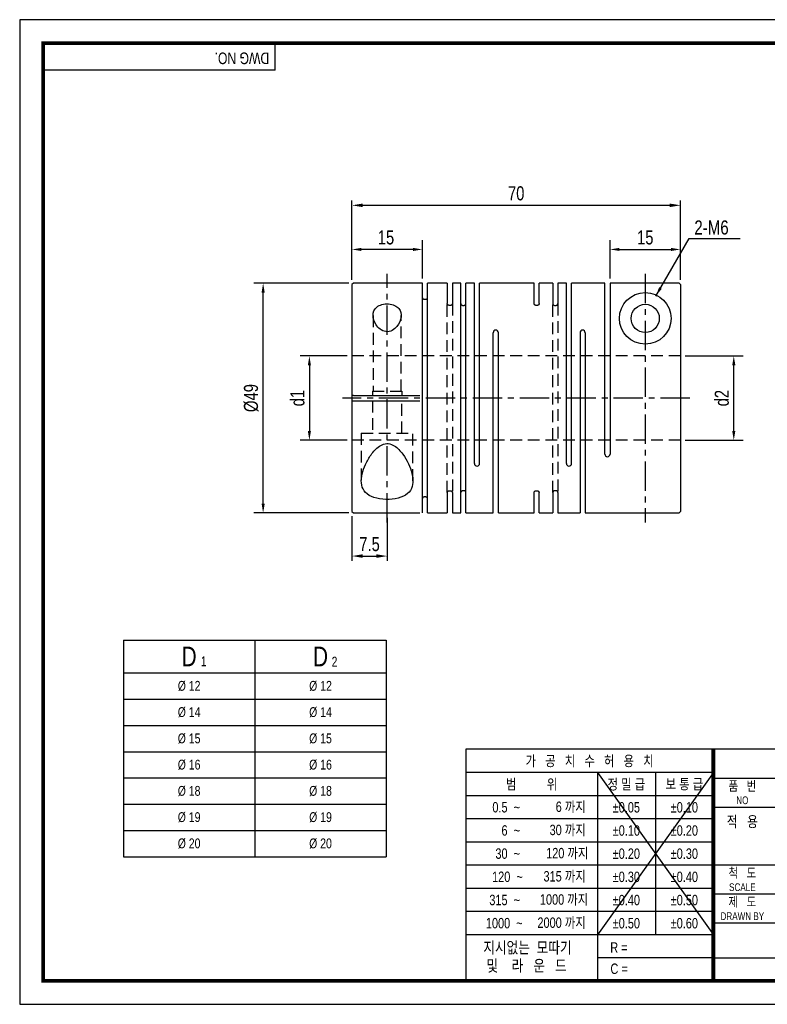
# Model space of a CAD drawing. Header units: millimetres. Extents: x 0 to 297, y 0 to 210.
# Tile 1 of 2: x 0 to 159, y 0 to 210. Entities that reach past the tile are written whole.
import ezdxf
from ezdxf.enums import TextEntityAlignment as Align

# ---------------------------------------------------------------- set-up
doc = ezdxf.new("R2010")
doc.units = ezdxf.units.MM
doc.header["$LTSCALE"] = 5
for name, pattern in [('CENTER', [2, 1.25, -0.25, 0.25, -0.25]), ('CENTER2', [1.125, 0.75, -0.125, 0.125, -0.125]), ('DASHED', [0.75, 0.5, -0.25]), ('HIDDEN', [0.375, 0.25, -0.125]), ('PHANTOM2', [1.25, 0.625, -0.125, 0.125, -0.125, 0.125, -0.125])]:
    doc.linetypes.add(name, pattern=pattern)
doc.layers.get('0').update_dxf_attribs({"linetype": 'CONTINUOUS'})
doc.layers.get('Defpoints').update_dxf_attribs({"linetype": 'CONTINUOUS'})
for name, color, linetype in [('BM', 2, 'CONTINUOUS'), ('C', 1, 'CENTER2'), ('CT', 1, 'CENTER'), ('D', 7, 'CONTINUOUS'), ('H', 3, 'HIDDEN'), ('HD', 4, 'DASHED'), ('P', 4, 'PHANTOM2')]:
    doc.layers.add(name, color=color, linetype=linetype)
doc.styles.get("Standard").update_dxf_attribs({"font": 'Gulim.ttf', "width": 0.8, "height": 3})
doc.dimstyles.new('LIM', dxfattribs={"dimtxt": 2, "dimasz": 2, "dimexe": 2, "dimexo": 1, "dimgap": 1, "dimtad": 1, "dimdec": 3, "dimzin": 9, "dimdsep": 46, "dimtxsty": 'Standard', "dimcen": 3, "dimclrd": 1, "dimclre": 1, "dimadec": 0, "dimazin": 0, "dimtfac": 1, "dimtdec": 3, "dimtmove": 0, "dimatfit": 3, "dimfxl": 0, "dimtolj": 1, "dimtzin": 0, "dimarcsym": 0})
doc.dimstyles.get("Standard").update_dxf_attribs({"dimtxt": 0.18, "dimasz": 0.18, "dimexe": 0.18, "dimexo": 0.0625, "dimgap": 0.09, "dimtad": 0, "dimtih": 1, "dimtoh": 1, "dimdec": 4, "dimzin": 0, "dimdsep": 46, "dimtxsty": 'Standard', "dimcen": 0.09, "dimadec": 0, "dimazin": 0, "dimtfac": 1, "dimtdec": 4, "dimtofl": 0, "dimtmove": 0, "dimatfit": 3, "dimfxl": 0, "dimtolj": 1, "dimtzin": 0, "dimarcsym": 0})

# ---------------------------------------------------------------- blocks, each defined once
blk = doc.blocks.new('*D8')
at = {"color": 1, "lineweight": -2, "ltscale": 25.4}
for p, q in [((70.1, 153.79), (49.87, 153.79)), ((51.87, 106.79), (51.87, 151.79)), ((70.1, 104.79), (49.87, 104.79))]:
    blk.add_line(p, q, dxfattribs=at)
at = {"color": 1, "ltscale": 25.4}
for points in [[(51.54, 151.79), (52.21, 151.79), (51.87, 153.79)], [(51.54, 106.79), (52.21, 106.79), (51.87, 104.79)]]:
    blk.add_solid(points, dxfattribs=at)
at = {"layer": 'Defpoints', "color": 0, "ltscale": 25.4}
for p in [(51.87, 153.79), (71.1, 153.79), (71.1, 104.79)]:
    blk.add_point(p, dxfattribs=at)
at = {"color": 0, "ltscale": 25.4, "insert": (49.33, 129.29), "char_height": 3, "attachment_point": 5, "rotation": 90}
blk.add_mtext('\\A1;{\\f??|b0|i0|c0|p49;%%c}49', dxfattribs=at)
blk = doc.blocks.new('*D10')
at = {"color": 1, "lineweight": -2, "ltscale": 25.4}
for p, q in [((70.8, 154.49), (70.8, 163)), ((85.8, 154.79), (85.8, 163)), ((83.8, 161), (72.8, 161))]:
    blk.add_line(p, q, dxfattribs=at)
at = {"color": 1, "ltscale": 25.4}
for points in [[(72.8, 161.33), (72.8, 160.67), (70.8, 161)], [(83.8, 161.33), (83.8, 160.67), (85.8, 161)]]:
    blk.add_solid(points, dxfattribs=at)
at = {"layer": 'Defpoints', "color": 0, "ltscale": 25.4}
for p in [(70.8, 161), (70.8, 153.49), (85.8, 153.79)]:
    blk.add_point(p, dxfattribs=at)
at = {"color": 0, "ltscale": 25.4, "insert": (78.05, 163.54), "char_height": 3, "attachment_point": 5}
blk.add_mtext('\\A1;{\\f굴림|b0|i0|c129|p49;15}', dxfattribs=at)
blk = doc.blocks.new('*D11')
at = {"color": 1, "lineweight": -2, "ltscale": 25.4}
for p, q in [((69.8, 138.29), (59.73, 138.29)), ((61.73, 136.29), (61.73, 122.29)), ((69.8, 120.29), (59.73, 120.29))]:
    blk.add_line(p, q, dxfattribs=at)
at = {"color": 1, "ltscale": 25.4}
for points in [[(61.4, 136.29), (62.06, 136.29), (61.73, 138.29)], [(61.4, 122.29), (62.06, 122.29), (61.73, 120.29)]]:
    blk.add_solid(points, dxfattribs=at)
at = {"layer": 'Defpoints', "color": 0, "ltscale": 25.4}
for p in [(70.8, 138.29), (61.73, 120.29), (70.8, 120.29)]:
    blk.add_point(p, dxfattribs=at)
at = {"color": 0, "ltscale": 25.4, "insert": (59.19, 129.29), "char_height": 3, "attachment_point": 5, "rotation": 90}
blk.add_mtext('\\A1;{\\f굴림|b0|i0|c129|p49;d1}', dxfattribs=at)
blk = doc.blocks.new('*D12')
at = {"color": 1, "lineweight": -2, "ltscale": 25.4}
for p, q in [((141.8, 138.29), (154.16, 138.29)), ((152.16, 122.29), (152.16, 136.29)), ((141.8, 120.29), (154.16, 120.29))]:
    blk.add_line(p, q, dxfattribs=at)
at = {"color": 1, "ltscale": 25.4}
for points in [[(151.83, 136.29), (152.5, 136.29), (152.16, 138.29)], [(151.83, 122.29), (152.5, 122.29), (152.16, 120.29)]]:
    blk.add_solid(points, dxfattribs=at)
at = {"layer": 'Defpoints', "color": 0, "ltscale": 25.4}
for p in [(140.8, 138.29), (152.16, 138.29), (140.8, 120.29)]:
    blk.add_point(p, dxfattribs=at)
at = {"color": 0, "ltscale": 25.4, "insert": (149.62, 129.29), "char_height": 3, "attachment_point": 5, "rotation": 90}
blk.add_mtext('\\A1;{\\f굴림|b0|i0|c129|p49;d2}', dxfattribs=at)
blk = doc.blocks.new('*D13')
at = {"color": 1, "lineweight": -2, "ltscale": 25.4}
for p, q in [((125.8, 154.79), (125.8, 163)), ((140.8, 154.49), (140.8, 163)), ((127.8, 161), (138.8, 161))]:
    blk.add_line(p, q, dxfattribs=at)
at = {"color": 1, "ltscale": 25.4}
for points in [[(127.8, 161.33), (127.8, 160.67), (125.8, 161)], [(138.8, 161.33), (138.8, 160.67), (140.8, 161)]]:
    blk.add_solid(points, dxfattribs=at)
at = {"layer": 'Defpoints', "color": 0, "ltscale": 25.4}
for p in [(140.8, 161), (125.8, 153.79), (140.8, 153.49)]:
    blk.add_point(p, dxfattribs=at)
at = {"color": 0, "ltscale": 25.4, "insert": (133.3, 163.54), "char_height": 3, "attachment_point": 5}
blk.add_mtext('\\A1;{\\f굴림|b0|i0|c129|p49;15}', dxfattribs=at)
blk = doc.blocks.new('*D17')
at = {"layer": 'D', "color": 1, "lineweight": -2}
for p, q in [((70.8, 154.49), (70.8, 171.41)), ((73.1, 170.41), (138.5, 170.41)), ((140.8, 154.49), (140.8, 171.41))]:
    blk.add_line(p, q, dxfattribs=at)
at = {"layer": 'D', "color": 1}
for points in [[(73.1, 170.79), (73.1, 170.03), (70.8, 170.41)], [(138.5, 170.79), (138.5, 170.03), (140.8, 170.41)]]:
    blk.add_solid(points, dxfattribs=at)
at = {"layer": 'Defpoints', "color": 0}
for p in [(140.8, 170.41), (70.8, 153.49), (140.8, 153.49)]:
    blk.add_point(p, dxfattribs=at)
at = {"layer": 'D', "insert": (105.8, 172.95), "char_height": 3, "attachment_point": 5}
blk.add_mtext('\\A1;70', dxfattribs=at)
blk = doc.blocks.new('*D18')
at = {"layer": 'D', "color": 1, "lineweight": -2}
for p, q in [((70.8, 104.09), (70.8, 94.6)), ((78.3, 103.79), (78.3, 94.6)), ((73.1, 95.6), (76, 95.6))]:
    blk.add_line(p, q, dxfattribs=at)
at = {"layer": 'D', "color": 1}
for points in [[(73.1, 95.98), (73.1, 95.22), (70.8, 95.6)], [(76, 95.98), (76, 95.22), (78.3, 95.6)]]:
    blk.add_solid(points, dxfattribs=at)
at = {"layer": 'Defpoints', "color": 0}
for p in [(70.8, 105.09), (78.3, 104.79), (78.3, 95.6)]:
    blk.add_point(p, dxfattribs=at)
at = {"layer": 'D', "insert": (74.55, 98.14), "char_height": 3, "attachment_point": 5}
blk.add_mtext('\\A1;7.5', dxfattribs=at)

msp = doc.modelspace()

# ---------------------------------------------------------------- linework, layer by layer
for p, q in [((54.43705, 199.23234), (54.43705, 205)), ((54.43705, 199.23234), (5, 199.23234)), ((22.10755, 77.68189), (78.10755, 77.68189)), ((22.10755, 77.68189), (22.10755, 31.48189)), ((78.10755, 77.68189), (78.10755, 31.48189)), ((95.07575, 54.43705), (95.07575, 5)), ((147.8086, 54.43705), (95.07575, 54.43705)), ((292, 54.43705), (147.8086, 54.43705)), ((147.8086, 54.43705), (147.8086, 5)), ((147.8086, 49.42948), (95.07575, 49.42948)), ((147.8086, 49.42948), (123.09008, 14.82355)), ((123.09008, 49.42948), (147.8086, 14.82355)), ((123.09008, 49.42948), (123.09008, 5)), ((135.44934, 49.42948), (135.44934, 14.82355)), ((147.8086, 48.25742), (292, 48.25742)), ((147.8086, 44.48577), (95.07575, 44.48577)), ((147.8086, 42.07779), (292, 42.07779)), ((147.8086, 39.54207), (95.07575, 39.54207)), ((147.8086, 34.59837), (95.07575, 34.59837)), ((147.8086, 29.65466), (95.07575, 29.65466)), ((147.8086, 29.71852), (292, 29.71852)), ((147.8086, 24.71096), (95.07575, 24.71096)), ((147.8086, 23.53889), (221.96418, 23.53889)), ((147.8086, 19.76725), (95.07575, 19.76725)), ((147.8086, 17.35926), (292, 17.35926)), ((147.8086, 14.82355), (95.07575, 14.82355)), ((147.8086, 9.87984), (123.09008, 9.87984)), ((147.8086, 9.87984), (221.96418, 9.87984))]:
    msp.add_line(p, q)
at = {"color": 4}
for p, q in [((50.10755, 77.68189), (50.10755, 31.48189)), ((22.10755, 70.68189), (78.10755, 70.68189))]:
    msp.add_line(p, q, dxfattribs=at)
at = {"color": 1}
for p, q in [((22.10755, 65.08189), (78.10755, 65.08189)), ((22.10755, 59.48189), (78.10755, 59.48189)), ((22.10755, 53.88189), (78.10755, 53.88189)), ((22.10755, 48.28189), (78.10755, 48.28189)), ((22.10755, 42.68189), (78.10755, 42.68189)), ((22.10755, 37.08189), (78.10755, 37.08189))]:
    msp.add_line(p, q, dxfattribs=at)
at = {"color": 0}
msp.add_line((22.10755, 31.48189), (78.10755, 31.48189), dxfattribs=at)
msp.add_lwpolyline([(297, 210), (0, 210), (0, 0), (297, 0)], close=True)
msp.add_lwpolyline([(292, 205, 0.8, 0.8, 0), (5, 205, 0.8, 0.8, 0), (5, 5, 0.8, 0.8, 0), (292, 5, 0.8, 0.8, 0)], format="xyseb", close=True)
at = {"const_width": 0.82395}
msp.add_lwpolyline([(147.8086, 5), (147.8086, 54.43705)], dxfattribs=at)
at = {"layer": 'BM', "ltscale": 25.4}
for p, q in [((71.09572, 153.79349), (70.79572, 153.49349)), ((70.79572, 153.49349), (70.79572, 129.84349)), ((85.79572, 153.79349), (71.09572, 153.79349)), ((85.79572, 129.84349), (85.79572, 153.79349)), ((91.09572, 153.79349), (86.89572, 153.79349)), ((86.89572, 104.79349), (86.89572, 153.79349)), ((91.09572, 153.79349), (91.09572, 149.43418)), ((93.99572, 153.79349), (92.19572, 153.79349)), ((92.19572, 153.79349), (92.19572, 149.43418)), ((93.99572, 104.79349), (93.99572, 153.79349)), ((96.89572, 153.79349), (95.09572, 153.79349)), ((95.09572, 104.79349), (95.09572, 153.79349)), ((96.89572, 115.34349), (96.89572, 153.79349)), ((109.59572, 153.79349), (97.99572, 153.79349)), ((97.99572, 115.34349), (97.99572, 153.79349)), ((109.59572, 149.43418), (109.59572, 153.79349)), ((113.59572, 153.79349), (110.69572, 153.79349)), ((110.69572, 149.43418), (110.69572, 153.79349)), ((113.59572, 153.79349), (113.59572, 149.43418)), ((114.69572, 153.79349), (114.69572, 149.43418)), ((116.49572, 153.79349), (114.69572, 153.79349)), ((116.49572, 115.34349), (116.49572, 153.79349)), ((124.69572, 153.79349), (117.59572, 153.79349)), ((117.59572, 115.34349), (117.59572, 153.79349)), ((124.69572, 117.34349), (124.69572, 153.79349)), ((125.79572, 153.78731), (125.79572, 117.34349)), ((140.49572, 153.78731), (125.79572, 153.78731)), ((140.49572, 153.78731), (140.79572, 153.48723)), ((140.79572, 153.48723), (140.79572, 105.09349)), ((100.89572, 104.79349), (100.89572, 143.24349)), ((101.99572, 104.79349), (101.99572, 143.24349)), ((119.39572, 143.24349), (119.39572, 104.79349)), ((120.49572, 143.24349), (120.49572, 104.79349)), ((71.09572, 129.84349), (70.79572, 129.84349)), ((70.79572, 129.84349), (70.79572, 128.74349)), ((70.79572, 128.74349), (70.79572, 105.09349)), ((70.79572, 128.74349), (71.09572, 128.74349)), ((71.09572, 129.84349), (85.29572, 129.84349)), ((71.09572, 128.74349), (85.29572, 128.74349)), ((85.79572, 128.74349), (85.79572, 129.84349)), ((85.79572, 104.79349), (85.79572, 128.74349)), ((91.09572, 109.15279), (91.09572, 104.79349)), ((92.19572, 109.15279), (92.19572, 104.79349)), ((109.59572, 104.79349), (109.59572, 109.15279)), ((110.69572, 104.79349), (110.69572, 109.15279)), ((113.59572, 109.15279), (113.59572, 104.79349)), ((114.69572, 109.15279), (114.69572, 104.79349)), ((70.79572, 105.09349), (71.09572, 104.79349)), ((140.49572, 104.79349), (140.79572, 105.09349)), ((71.09572, 104.79349), (85.29572, 104.79349)), ((86.89572, 104.79349), (91.09572, 104.79349)), ((92.19572, 104.79349), (93.99572, 104.79349)), ((95.09572, 104.79349), (100.89572, 104.79349)), ((101.99572, 104.79349), (109.59572, 104.79349)), ((110.69572, 104.79349), (113.59572, 104.79349)), ((114.69572, 104.79349), (119.39572, 104.79349)), ((120.49572, 104.79349), (140.49572, 104.79349))]:
    msp.add_line(p, q, dxfattribs=at)
for radius in [5.5, 3]:
    msp.add_circle((133.29572, 146.29349), radius, dxfattribs=at)
for centre, start, end in [((101.44572, 143.24349), 0, 180), ((119.94572, 143.24349), 0, 180), ((125.24572, 117.34349), 180, 0), ((97.44572, 115.34349), 180, 0), ((117.04572, 115.34349), 180, 0)]:
    msp.add_arc(centre, 0.55, start, end, dxfattribs=at)
for points, knots in [([(75.29572, 146.93576), (75.29572, 146.26952), (75.52001, 145.57061), (76.16497, 144.59368), (76.43721, 144.27562), (77.12068, 143.74248), (77.54986, 143.52326), (78.49314, 143.40112), (78.98743, 143.51678), (79.78484, 143.94337), (80.10607, 144.23664), (80.89093, 145.17841), (81.18254, 145.87978), (81.35759, 147.22009), (81.22728, 147.87982), (80.56633, 148.66954), (80.26365, 148.90145), (79.50853, 149.24647), (79.05411, 149.35867), (78.10419, 149.42153), (77.61736, 149.37195), (76.75415, 149.12711), (76.38494, 148.93453), (75.53432, 148.23145), (75.29572, 147.60201), (75.29572, 146.93576)], [0, 0, 0, 0, 0.125, 0.125, 0.1875, 0.1875, 0.25, 0.25, 0.3125, 0.3125, 0.375, 0.375, 0.5, 0.5, 0.625, 0.625, 0.6875, 0.6875, 0.75, 0.75, 0.8125, 0.8125, 0.875, 0.875, 1, 1, 1, 1]), ([(85.79572, 150.68151), (85.79572, 150.63592), (85.81438, 150.58892), (85.85052, 150.54603), (85.88137, 150.50941), (85.92611, 150.47453), (85.98193, 150.44576), (86.03212, 150.41989), (86.09321, 150.39814), (86.1594, 150.38405), (86.21786, 150.37161), (86.28235, 150.36479), (86.34572, 150.36479), (86.40109, 150.36479), (86.45721, 150.36994), (86.50927, 150.37953), (86.56122, 150.3891), (86.6105, 150.40329), (86.65396, 150.42056), (86.69987, 150.4388), (86.74043, 150.46087), (86.77382, 150.48489), (86.81167, 150.51212), (86.84125, 150.54247), (86.8615, 150.57368), (86.88416, 150.60859), (86.89572, 150.64542), (86.89572, 150.68151)], [0, 0, 0, 0, 0.152370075, 0.152370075, 0.152370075, 0.282050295, 0.282050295, 0.282050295, 0.398653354, 0.398653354, 0.398653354, 0.501461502, 0.501461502, 0.501461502, 0.590846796, 0.590846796, 0.590846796, 0.67988389, 0.67988389, 0.67988389, 0.773873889, 0.773873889, 0.773873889, 0.880534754, 0.880534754, 0.880534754, 1, 1, 1, 1]), ([(92.19572, 149.43418), (92.19572, 149.38119), (92.1795, 149.32689), (92.14751, 149.27633), (92.11663, 149.22752), (92.06975, 149.18045), (92.00887, 149.14172), (91.96804, 149.11574), (91.91985, 149.09291), (91.86693, 149.07592), (91.81371, 149.05884), (91.75392, 149.04731), (91.69368, 149.04344), (91.67777, 149.04242), (91.66173, 149.0419), (91.64572, 149.0419), (91.59268, 149.0419), (91.5389, 149.04777), (91.48912, 149.0586), (91.4395, 149.0694), (91.39251, 149.08532), (91.35092, 149.10453), (91.30629, 149.12514), (91.26678, 149.14996), (91.2337, 149.17689), (91.19445, 149.20885), (91.16333, 149.24446), (91.14093, 149.28117), (91.11437, 149.32469), (91.09941, 149.37079), (91.09633, 149.41628), (91.09593, 149.42225), (91.09572, 149.42822), (91.09572, 149.43418)], [0, 0, 0, 0, 0.146140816, 0.146140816, 0.146140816, 0.287530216, 0.287530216, 0.287530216, 0.381550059, 0.381550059, 0.381550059, 0.476483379, 0.476483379, 0.476483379, 0.501110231, 0.501110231, 0.501110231, 0.583893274, 0.583893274, 0.583893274, 0.666229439, 0.666229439, 0.666229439, 0.754481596, 0.754481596, 0.754481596, 0.859314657, 0.859314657, 0.859314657, 0.983840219, 0.983840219, 0.983840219, 1, 1, 1, 1]), ([(93.99572, 149.43418), (93.99572, 149.38119), (94.01195, 149.32689), (94.04394, 149.27633), (94.07482, 149.22752), (94.1217, 149.18045), (94.18258, 149.14172), (94.2234, 149.11574), (94.2716, 149.09291), (94.32451, 149.07592), (94.37773, 149.05884), (94.43753, 149.04731), (94.49776, 149.04344), (94.51368, 149.04242), (94.52971, 149.0419), (94.54572, 149.0419), (94.59877, 149.0419), (94.65255, 149.04777), (94.70233, 149.0586), (94.75195, 149.0694), (94.79894, 149.08532), (94.84053, 149.10453), (94.88515, 149.12514), (94.92466, 149.14996), (94.95774, 149.17689), (94.997, 149.20885), (95.02812, 149.24446), (95.05052, 149.28117), (95.07708, 149.32469), (95.09204, 149.37079), (95.09512, 149.41628), (95.09552, 149.42225), (95.09572, 149.42822), (95.09572, 149.43418)], [0, 0, 0, 0, 0.146140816, 0.146140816, 0.146140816, 0.287530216, 0.287530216, 0.287530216, 0.381550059, 0.381550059, 0.381550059, 0.476483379, 0.476483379, 0.476483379, 0.501110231, 0.501110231, 0.501110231, 0.583893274, 0.583893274, 0.583893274, 0.666229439, 0.666229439, 0.666229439, 0.754481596, 0.754481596, 0.754481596, 0.859314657, 0.859314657, 0.859314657, 0.983840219, 0.983840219, 0.983840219, 1, 1, 1, 1]), ([(110.69572, 149.43418), (110.69572, 149.38119), (110.6795, 149.32689), (110.64751, 149.27633), (110.61663, 149.22752), (110.56975, 149.18045), (110.50887, 149.14172), (110.46804, 149.11574), (110.41985, 149.09291), (110.36693, 149.07592), (110.31371, 149.05884), (110.25392, 149.04731), (110.19368, 149.04344), (110.17777, 149.04242), (110.16173, 149.0419), (110.14572, 149.0419), (110.09268, 149.0419), (110.0389, 149.04777), (109.98912, 149.0586), (109.9395, 149.0694), (109.89251, 149.08532), (109.85092, 149.10453), (109.80629, 149.12514), (109.76678, 149.14996), (109.7337, 149.17689), (109.69445, 149.20885), (109.66333, 149.24446), (109.64093, 149.28117), (109.61437, 149.32469), (109.59941, 149.37079), (109.59633, 149.41628), (109.59593, 149.42225), (109.59572, 149.42822), (109.59572, 149.43418)], [0, 0, 0, 0, 0.146140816, 0.146140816, 0.146140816, 0.287530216, 0.287530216, 0.287530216, 0.381550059, 0.381550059, 0.381550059, 0.476483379, 0.476483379, 0.476483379, 0.501110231, 0.501110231, 0.501110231, 0.583893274, 0.583893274, 0.583893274, 0.666229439, 0.666229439, 0.666229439, 0.754481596, 0.754481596, 0.754481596, 0.859314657, 0.859314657, 0.859314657, 0.983840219, 0.983840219, 0.983840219, 1, 1, 1, 1]), ([(113.59572, 149.43418), (113.59572, 149.38119), (113.61195, 149.32689), (113.64394, 149.27633), (113.67482, 149.22752), (113.7217, 149.18045), (113.78258, 149.14172), (113.8234, 149.11574), (113.8716, 149.09291), (113.92451, 149.07592), (113.97773, 149.05884), (114.03753, 149.04731), (114.09776, 149.04344), (114.11368, 149.04242), (114.12971, 149.0419), (114.14572, 149.0419), (114.19877, 149.0419), (114.25255, 149.04777), (114.30233, 149.0586), (114.35195, 149.0694), (114.39894, 149.08532), (114.44053, 149.10453), (114.48515, 149.12514), (114.52466, 149.14996), (114.55774, 149.17689), (114.597, 149.20885), (114.62812, 149.24446), (114.65052, 149.28117), (114.67708, 149.32469), (114.69204, 149.37079), (114.69512, 149.41628), (114.69552, 149.42225), (114.69572, 149.42822), (114.69572, 149.43418)], [0, 0, 0, 0, 0.146140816, 0.146140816, 0.146140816, 0.287530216, 0.287530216, 0.287530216, 0.381550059, 0.381550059, 0.381550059, 0.476483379, 0.476483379, 0.476483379, 0.501110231, 0.501110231, 0.501110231, 0.583893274, 0.583893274, 0.583893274, 0.666229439, 0.666229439, 0.666229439, 0.754481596, 0.754481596, 0.754481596, 0.859314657, 0.859314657, 0.859314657, 0.983840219, 0.983840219, 0.983840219, 1, 1, 1, 1]), ([(72.79572, 111.65121), (72.79572, 111.01923), (72.90856, 110.43759), (73.45257, 109.37389), (73.88391, 108.91226), (75.07637, 108.19023), (75.84496, 107.92939), (77.54891, 107.64684), (78.49555, 107.62196), (80.26987, 107.81443), (81.08874, 108.03007), (82.41125, 108.67848), (82.91134, 109.11115), (83.57144, 110.11724), (83.73964, 110.69577), (83.82753, 111.91713), (83.74972, 112.57561), (83.25201, 114.58353), (82.59394, 116.01252), (81.12883, 117.99767), (80.54527, 118.66122), (79.42474, 119.3589), (78.99782, 119.5375), (78.09136, 119.63263), (77.62587, 119.53777), (76.40579, 118.98906), (75.77919, 118.34713), (74.72773, 117.0478), (74.304, 116.36612), (73.23242, 114.29601), (72.79572, 112.91516), (72.79572, 111.65121)], [0, 0, 0, 0, 0.0625, 0.0625, 0.125, 0.125, 0.1875, 0.1875, 0.25, 0.25, 0.3125, 0.3125, 0.375, 0.375, 0.4375, 0.4375, 0.5, 0.5, 0.625, 0.625, 0.6875, 0.6875, 0.71875, 0.71875, 0.75, 0.75, 0.8125, 0.8125, 0.875, 0.875, 1, 1, 1, 1]), ([(91.09572, 109.15279), (91.09572, 109.20578), (91.11195, 109.26008), (91.14394, 109.31064), (91.17482, 109.35946), (91.2217, 109.40652), (91.28258, 109.44525), (91.3234, 109.47123), (91.3716, 109.49406), (91.42451, 109.51105), (91.47773, 109.52813), (91.53753, 109.53966), (91.59776, 109.54353), (91.61368, 109.54455), (91.62971, 109.54507), (91.64572, 109.54507), (91.69877, 109.54507), (91.75255, 109.5392), (91.80233, 109.52837), (91.85195, 109.51758), (91.89894, 109.50166), (91.94053, 109.48244), (91.98515, 109.46183), (92.02466, 109.43701), (92.05774, 109.41008), (92.097, 109.37812), (92.12812, 109.34251), (92.15052, 109.3058), (92.17708, 109.26228), (92.19204, 109.21618), (92.19512, 109.17069), (92.19552, 109.16472), (92.19572, 109.15875), (92.19572, 109.15279)], [0, 0, 0, 0, 0.146140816, 0.146140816, 0.146140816, 0.287530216, 0.287530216, 0.287530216, 0.381550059, 0.381550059, 0.381550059, 0.476483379, 0.476483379, 0.476483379, 0.501110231, 0.501110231, 0.501110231, 0.583893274, 0.583893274, 0.583893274, 0.666229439, 0.666229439, 0.666229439, 0.754481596, 0.754481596, 0.754481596, 0.859314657, 0.859314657, 0.859314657, 0.983840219, 0.983840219, 0.983840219, 1, 1, 1, 1]), ([(95.09572, 109.15279), (95.09572, 109.20578), (95.0795, 109.26008), (95.04751, 109.31064), (95.01663, 109.35946), (94.96975, 109.40652), (94.90887, 109.44525), (94.86804, 109.47123), (94.81985, 109.49406), (94.76693, 109.51105), (94.71371, 109.52813), (94.65392, 109.53966), (94.59368, 109.54353), (94.57777, 109.54455), (94.56173, 109.54507), (94.54572, 109.54507), (94.49268, 109.54507), (94.4389, 109.5392), (94.38912, 109.52837), (94.3395, 109.51758), (94.29251, 109.50166), (94.25092, 109.48244), (94.20629, 109.46183), (94.16678, 109.43701), (94.1337, 109.41008), (94.09445, 109.37812), (94.06333, 109.34251), (94.04093, 109.3058), (94.01437, 109.26228), (93.99941, 109.21618), (93.99633, 109.17069), (93.99593, 109.16472), (93.99572, 109.15875), (93.99572, 109.15279)], [0, 0, 0, 0, 0.146140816, 0.146140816, 0.146140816, 0.287530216, 0.287530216, 0.287530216, 0.381550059, 0.381550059, 0.381550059, 0.476483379, 0.476483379, 0.476483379, 0.501110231, 0.501110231, 0.501110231, 0.583893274, 0.583893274, 0.583893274, 0.666229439, 0.666229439, 0.666229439, 0.754481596, 0.754481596, 0.754481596, 0.859314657, 0.859314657, 0.859314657, 0.983840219, 0.983840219, 0.983840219, 1, 1, 1, 1]), ([(109.59572, 109.15279), (109.59572, 109.20578), (109.61195, 109.26008), (109.64394, 109.31064), (109.67482, 109.35946), (109.7217, 109.40652), (109.78258, 109.44525), (109.8234, 109.47123), (109.8716, 109.49406), (109.92451, 109.51105), (109.97773, 109.52813), (110.03753, 109.53966), (110.09776, 109.54353), (110.11368, 109.54455), (110.12971, 109.54507), (110.14572, 109.54507), (110.19877, 109.54507), (110.25255, 109.5392), (110.30233, 109.52837), (110.35195, 109.51758), (110.39894, 109.50166), (110.44053, 109.48244), (110.48515, 109.46183), (110.52466, 109.43701), (110.55774, 109.41008), (110.597, 109.37812), (110.62812, 109.34251), (110.65052, 109.3058), (110.67708, 109.26228), (110.69204, 109.21618), (110.69512, 109.17069), (110.69552, 109.16472), (110.69572, 109.15875), (110.69572, 109.15279)], [0, 0, 0, 0, 0.146140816, 0.146140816, 0.146140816, 0.287530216, 0.287530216, 0.287530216, 0.381550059, 0.381550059, 0.381550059, 0.476483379, 0.476483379, 0.476483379, 0.501110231, 0.501110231, 0.501110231, 0.583893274, 0.583893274, 0.583893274, 0.666229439, 0.666229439, 0.666229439, 0.754481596, 0.754481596, 0.754481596, 0.859314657, 0.859314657, 0.859314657, 0.983840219, 0.983840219, 0.983840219, 1, 1, 1, 1]), ([(114.69572, 109.15279), (114.69572, 109.20578), (114.6795, 109.26008), (114.64751, 109.31064), (114.61663, 109.35946), (114.56975, 109.40652), (114.50887, 109.44525), (114.46804, 109.47123), (114.41985, 109.49406), (114.36693, 109.51105), (114.31371, 109.52813), (114.25392, 109.53966), (114.19368, 109.54353), (114.17777, 109.54455), (114.16173, 109.54507), (114.14572, 109.54507), (114.09268, 109.54507), (114.0389, 109.5392), (113.98912, 109.52837), (113.9395, 109.51758), (113.89251, 109.50166), (113.85092, 109.48244), (113.80629, 109.46183), (113.76678, 109.43701), (113.7337, 109.41008), (113.69445, 109.37812), (113.66333, 109.34251), (113.64093, 109.3058), (113.61437, 109.26228), (113.59941, 109.21618), (113.59633, 109.17069), (113.59593, 109.16472), (113.59572, 109.15875), (113.59572, 109.15279)], [0, 0, 0, 0, 0.146140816, 0.146140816, 0.146140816, 0.287530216, 0.287530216, 0.287530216, 0.381550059, 0.381550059, 0.381550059, 0.476483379, 0.476483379, 0.476483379, 0.501110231, 0.501110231, 0.501110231, 0.583893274, 0.583893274, 0.583893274, 0.666229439, 0.666229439, 0.666229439, 0.754481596, 0.754481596, 0.754481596, 0.859314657, 0.859314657, 0.859314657, 0.983840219, 0.983840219, 0.983840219, 1, 1, 1, 1]), ([(86.89572, 107.90546), (86.89572, 107.95105), (86.87706, 107.99806), (86.84093, 108.04094), (86.81007, 108.07756), (86.76534, 108.11244), (86.70951, 108.14121), (86.65933, 108.16708), (86.59823, 108.18883), (86.53205, 108.20292), (86.47358, 108.21536), (86.4091, 108.22218), (86.34572, 108.22218), (86.29036, 108.22218), (86.23423, 108.21703), (86.18217, 108.20744), (86.13023, 108.19787), (86.08094, 108.18368), (86.03748, 108.16641), (85.99158, 108.14817), (85.95102, 108.1261), (85.91763, 108.10208), (85.87977, 108.07485), (85.8502, 108.0445), (85.82994, 108.01329), (85.80729, 107.97838), (85.79572, 107.94155), (85.79572, 107.90546)], [0, 0, 0, 0, 0.152370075, 0.152370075, 0.152370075, 0.282050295, 0.282050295, 0.282050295, 0.398653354, 0.398653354, 0.398653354, 0.501461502, 0.501461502, 0.501461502, 0.590846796, 0.590846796, 0.590846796, 0.67988389, 0.67988389, 0.67988389, 0.773873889, 0.773873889, 0.773873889, 0.880534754, 0.880534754, 0.880534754, 1, 1, 1, 1])]:
    msp.add_open_spline(points, degree=3, knots=knots, dxfattribs=at)
at = {"layer": 'C'}
msp.add_line((147.8086, 49.42948), (147.8086, 49.39613), dxfattribs=at)
at = {"layer": 'CT'}
for p, q in [((78.29572, 102.79349), (78.29572, 155.79349)), ((133.29572, 155.78731), (133.29572, 102.79349)), ((142.79572, 129.29036), (68.79572, 129.29036))]:
    msp.add_line(p, q, dxfattribs=at)
at = {"layer": 'D', "color": 4}
for p, q in [((75.19572, 130.79349), (75.19572, 129.84349)), ((81.39572, 130.79349), (81.39572, 129.84349))]:
    msp.add_line(p, q, dxfattribs=at)
at = {"layer": 'H'}
msp.add_line((147.8086, 49.31275), (147.8086, 49.27106), dxfattribs=at)
at = {"layer": 'HD'}
for p, q in [((91.09572, 109.15279), (91.09572, 149.43418)), ((92.19572, 149.43418), (92.19572, 109.15279)), ((113.59572, 109.15279), (113.59572, 149.43418)), ((114.69572, 149.43418), (114.69572, 109.15279)), ((75.29572, 146.93576), (75.29572, 130.79349)), ((81.29572, 130.79349), (81.29572, 146.93347)), ((140.79572, 138.29349), (70.79572, 138.29349)), ((75.19572, 130.79349), (81.39572, 130.79349)), ((75.19572, 128.74349), (75.19572, 121.79349)), ((81.39572, 121.79349), (81.39572, 128.74349)), ((140.79572, 120.28723), (70.79572, 120.28723)), ((72.79572, 121.79349), (83.79572, 121.79349)), ((72.79572, 121.79349), (72.79572, 111.65121)), ((83.79572, 111.65687), (83.79572, 121.79349))]:
    msp.add_line(p, q, dxfattribs=at)
at = {"layer": 'P'}
msp.add_line((147.8086, 49.22104), (147.8086, 49.16267), dxfattribs=at)

# ---------------------------------------------------------------- texts
at = {"ltscale": 25.4, "insert": (147.41643, 165.66405), "char_height": 3, "attachment_point": 5}
msp.add_mtext('{\\fﾱﾼﾸﾲ|b0|i0|c129|p49;2-M6}', dxfattribs=at)
for s, insert, char_height, width, attachment_point in [('D', (36.10755, 74.18189), 4.2, 28, 5), ('D', (64.10755, 74.18189), 4.2, 28, 5), ('1', (38.60337, 74.20678), 2.1, 6.3, 1), ('2', (66.47375, 74.12631), 2.1, 3.36, 1)]:
    msp.add_mtext(s, dxfattribs=dict(insert=insert, char_height=char_height, width=width, attachment_point=attachment_point))
at = {"ltscale": 25.4, "char_height": 2.1, "width": 28, "attachment_point": 5}
for s, insert in [('%%C{\\f??|b0|i0|c0|p49; \\fﾱﾼﾸﾲ|b0|i0|c129|p49;12}', (36.10755, 67.88189)), ('%%C{\\f??|b0|i0|c0|p49; \\fﾱﾼﾸﾲ|b0|i0|c129|p49;12}', (64.10755, 67.88189)), ('%%C{\\f??|b0|i0|c0|p49; \\f??|b0|i0|c129|p49;14}', (36.10755, 62.28189)), ('%%C{\\f??|b0|i0|c0|p49; \\f??|b0|i0|c129|p49;14}', (64.10755, 62.28189)), ('%%C{\\f??|b0|i0|c0|p49; \\f??|b0|i0|c129|p49;15}', (36.10755, 56.68189)), ('%%C{\\f??|b0|i0|c0|p49; \\f??|b0|i0|c129|p49;15}', (64.10755, 56.68189)), ('%%C{\\f??|b0|i0|c0|p49; \\f??|b0|i0|c129|p49;16}', (36.10755, 51.08189)), ('%%C{\\f??|b0|i0|c0|p49; \\f??|b0|i0|c129|p49;16}', (64.10755, 51.08189)), ('%%C{\\f??|b0|i0|c0|p49; \\f??|b0|i0|c129|p49;18}', (36.10755, 45.48189)), ('%%C{\\f??|b0|i0|c0|p49; \\f??|b0|i0|c129|p49;18}', (64.10755, 45.48189)), ('%%C{\\f??|b0|i0|c0|p49; \\f??|b0|i0|c129|p49;19}', (36.10755, 39.88189)), ('%%C{\\f??|b0|i0|c0|p49; \\f??|b0|i0|c129|p49;19}', (64.10755, 39.88189)), ('%%C{\\f??|b0|i0|c129|p49; 20}', (36.10755, 34.28189)), ('%%C{\\f??|b0|i0|c0|p49; \\f??|b0|i0|c129|p49;20}', (64.10755, 34.28189))]:
    msp.add_mtext(s, dxfattribs=dict(at, insert=insert))
at = {"layer": 'D', "width": 0.8}
msp.add_text('DWG NO.', height=2.471852, rotation=180, dxfattribs=at).set_placement((53.16809, 203.00065))
for s, height, p in [('가   공   치   수   허   용   치', 2.2246672, (121.44218, 51.93326)), ('범          위', 2.2246672, (109.08292, 46.95763)), ('정 밀 급', 2.224667, (129.26971, 46.95763)), ('보 통 급', 2.224667, (141.62897, 46.95763)), ('품   번', 2.059877, (153.98824, 46.60952)), ('NO', 1.647902, (153.98824, 43.5197)), ('%%p0.05', 2.224667, (129.26971, 42.01392)), ('%%p0.10', 2.224667, (141.62897, 42.01392)), ('적   용', 2.307062, (153.98824, 38.98797)), ('%%p0.10', 2.224667, (129.26971, 37.07022)), ('%%p0.20', 2.224667, (141.62897, 37.07022)), ('%%p0.20', 2.224667, (129.26971, 32.12651)), ('%%p0.30', 2.224667, (141.62897, 32.12651)), ('척   도', 2.059877, (153.98824, 28.07062)), ('%%p0.30', 2.224667, (129.26971, 27.18281)), ('%%p0.40', 2.224667, (141.62897, 27.18281)), ('SCALE', 1.647902, (153.98824, 24.98081)), ('%%p0.40', 2.224667, (129.26971, 22.2391)), ('%%p0.50', 2.224667, (141.62897, 22.2391)), ('제   도', 2.059877, (153.98824, 21.89099)), ('%%p0.50', 2.224667, (129.26971, 17.2954)), ('%%p0.60', 2.224667, (141.62897, 17.2954))]:
    msp.add_text(s, height=height, dxfattribs=at).set_placement(p, align=Align.MIDDLE)
msp.add_text('DRAWN BY', height=1.647902, dxfattribs=at).set_placement((153.98824, 17.97719), align=Align.CENTER)
at = {"layer": 'D', "linetype": 'ByBlock', "width": 0.8}
for s, height, p in [('지시없는  모따기', 2.471852, (98.78304, 10.86753)), ('및    라   운   드', 2.4718525, (99.46232, 6.99683))]:
    msp.add_text(s, height=height, dxfattribs=at).set_placement(p)
at = {"layer": 'D', "width": 0.8}
for s, p in [('R = ', (125.83895, 10.9999)), ('C = ', (125.87797, 6.47764))]:
    msp.add_text(s, height=2.224667, dxfattribs=at).set_placement(p)
at = {"layer": 'D', "char_height": 2.224667, "attachment_point": 6}
for s, insert, width in [('0.5  ~', (106.61106, 42.01392), 8.2310624), ('6 까지', (120.61823, 42.01392), 9.8035318), ('6  ~', (106.61106, 37.07022), 8.2310216), ('30 까지', (120.61823, 37.07022), 9.8034906), ('120 까지', (121.17583, 32.12651), 12.6524242), ('30  ~', (106.61106, 32.12651), 8.2310216), ('120  ~', (107.1976, 27.18281), 8.9379913), ('315 까지', (120.61823, 27.18281), 12.0977814), ('315  ~', (106.61106, 22.2391), 9.885083), ('1000 까지', (121.14261, 22.2391), 13.3822846), ('2000 까지', (120.61823, 17.2954), 12.974319), ('1000  ~', (107.17041, 17.2954), 14.528725)]:
    msp.add_mtext(s, dxfattribs=dict(at, insert=insert, width=width))

# ---------------------------------------------------------------- dimensions: what is measured, and where the dimension line sits
at = {"ltscale": 25.4}
dim = msp.add_linear_dim(base=(70.79572, 160.99939), p1=(85.79572, 153.79349), p2=(70.79572, 153.49349), text='{\\f굴림|b0|i0|c129|p49;15}', dimstyle='LIM', dxfattribs=at)
dim.commit()
dim.dimension.update_dxf_attribs({"geometry": '*D10', "text_midpoint": (78.04572, 160.99939), "dimtype": 160})
dim = msp.add_linear_dim(base=(140.79572, 160.99939), p1=(125.79572, 153.78731), p2=(140.79572, 153.48723), text='{\\f굴림|b0|i0|c129|p49;15}', dimstyle='LIM', dxfattribs=at)
dim.commit()
dim.dimension.update_dxf_attribs({"geometry": '*D13', "text_midpoint": (133.29572, 163.54133)})
for base, p1, p2, text, picture, middle in [((51.87254, 153.79349), (71.09572, 104.79349), (71.09572, 153.79349), '{\\f??|b0|i0|c0|p49;%%c}<>', '*D8', (49.33259, 129.29349)), ((61.73099, 120.28723), (70.79572, 138.29349), (70.79572, 120.28723), '{\\f굴림|b0|i0|c129|p49;d1}', '*D11', (59.18705, 129.29036)), ((152.16305, 138.29349), (140.79572, 120.28723), (140.79572, 138.29349), '{\\f굴림|b0|i0|c129|p49;d2}', '*D12', (149.62111, 129.29036))]:
    dim = msp.add_linear_dim(base=base, p1=p1, p2=p2, angle=90, text=text, dimstyle='LIM', dxfattribs=at)
    dim.commit()
    dim.dimension.update_dxf_attribs({"geometry": picture, "text_midpoint": middle})
at = {"layer": 'D'}
for base, p1, p2, picture, middle in [((140.79572, 170.40926), (70.79572, 153.49349), (140.79572, 153.48723), '*D17', (105.79572, 172.94921)), ((78.29572, 95.60103), (70.79572, 105.09349), (78.29572, 104.79349), '*D18', (74.54572, 98.13898))]:
    dim = msp.add_linear_dim(base=base, p1=p1, p2=p2, dimstyle='Standard', override={"dimtxt": 2, "dimasz": 2.3, "dimexe": 1, "dimexo": 1, "dimgap": 1, "dimtad": 1, "dimtih": 0, "dimtoh": 0, "dimzin": 8, "dimcen": 1, "dimclrd": 1, "dimclre": 1, "dimclrt": 256, "dimadec": 4, "dimazin": 2, "dimtfac": 0.5, "dimtix": 1, "dimtofl": 1, "dimtmove": 2, "dimtzin": 8}, dxfattribs=at)
    dim.commit()
    dim.dimension.update_dxf_attribs({"geometry": picture, "text_midpoint": middle})

# ---------------------------------------------------------------- leaders
at = {"ltscale": 25.4}
msp.add_leader([(135.5467, 151.05606), (142.62911, 163.32315), (153.51941, 163.32315)], dimstyle='LIM', override={"dimgap": 1, "dimtad": 0}, dxfattribs=at)

doc.saveas('drawing.dxf')
